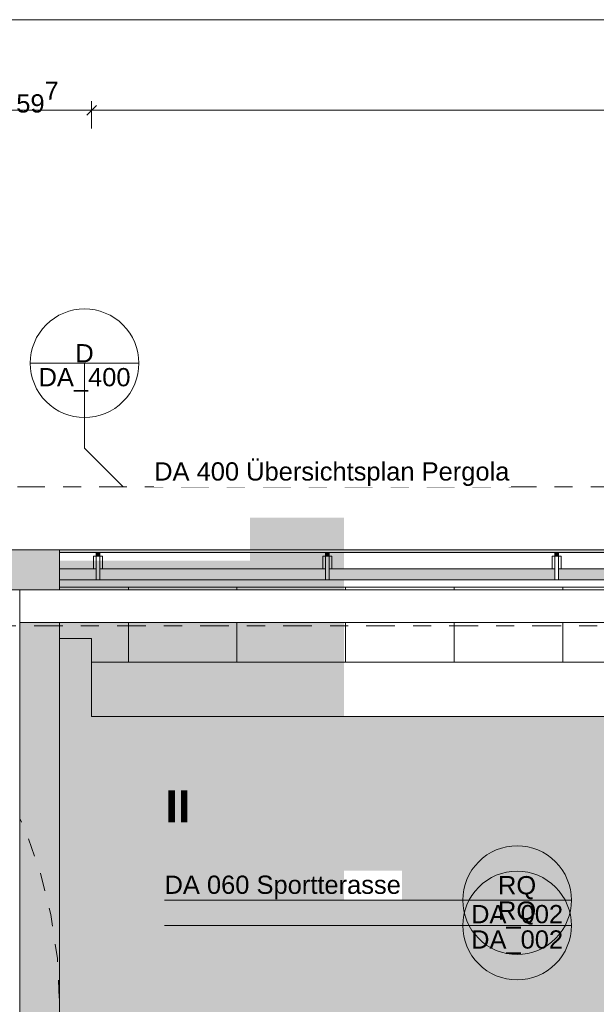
# Model space of a CAD drawing. Header units: metres. Extents: x -180 to 4, y -47 to 4.
# Tile 80 of 256: x -160.02 to -156.84, y -2.54 to 2.9. Entities that reach past the tile are written whole.
import ezdxf

# ---------------------------------------------------------------- set-up
doc = ezdxf.new("R2010")
doc.units = ezdxf.units.M
doc.header["$LTSCALE"] = 0.05
doc.header["$PDMODE"] = 1
doc.header["$PDSIZE"] = -2
for name, pattern in [('ISO-02 Strichlinie', [3.81, 3.048, -0.762]), ('ISO-10 Strichpunktlinie', [4.699, 3.048, -0.762, 0.127, -0.762]), ('Linienart-53', [5.291531, 3.175, -1.058062, 0.352704, -0.705764]), ('VW-01 Strichlinie kurz', [1.999894, 0.999947, -0.999947])]:
    doc.linetypes.add(name, pattern=pattern)
doc.layers.get('0').update_dxf_attribs({"lineweight": 25})
for name, color, linetype, lineweight, true_color in [('30 -36 Dächer- 3 Dachbeläge', 7, 'Continuous', 15, 0x9999ff), ('30 -36 Dächer- 4 Dachbekleidungen', 7, 'Continuous', 9, 0xccccff), ('70 -72 Beschriftung- 1 Beschriftung allgemein', 7, 'Continuous', 9, 0xff6633), ('70 -72 Beschriftung- 7 Detailverweise', 7, 'Continuous', 9, 0x00dd00), ('70 -72 Beschriftung- 7 Detailverweise Linie', 7, 'Continuous', 9, 0x00dd00), ('70 -76 Bemaßung- 2 Allgemein', 7, 'Continuous', 5, 0x6666cc)]:
    doc.layers.add(name, color=color, linetype=linetype, lineweight=lineweight, true_color=true_color)
for name, color, linetype, lineweight in [('30 -36 Dächer- 9 Sonstiges zur KG360', 7, 'VW-01 Strichlinie kurz', 9), ('40 -41 Abwasser_Wasser_Gas- 2 Wasser-1', 7, 'Continuous', 15), ('60- 61 allgemeine Ausstattung- 4 Terrassen', 7, 'Continuous', 9), ('70 -71 Achsen- 1 Gebäudeachsen', 7, 'Linienart-53', 18), ('70 -72 Beschriftung- 5 Höhenkoten', 7, 'Continuous', 15), ('70 -72 Beschriftung-14 Schatten', 7, 'Continuous', 5), ('Keine', 7, 'Continuous', 9)]:
    doc.layers.add(name, color=color, linetype=linetype, lineweight=lineweight)
doc.styles.add('Arial', font='arial.ttf')
doc.styles.add('Arial (bold)', font='arialbd.ttf')
doc.dimstyles.new('k+k_klein', dxfattribs={"dimtxt": 0.075516, "dimasz": 0.05302, "dimexe": 0.05, "dimexo": 0.15, "dimgap": 0.005, "dimtad": 1, "dimdec": 3, "dimtxsty": 'Arial', "dimblk": 'VW_SLASH-2', "dimblk1": 'VW_SLASH-2', "dimblk2": 'VW_SLASH-2', "dimcen": 0, "dimdle": 0.025, "dimadec": 3, "dimazin": 0, "dimtfac": 0.75, "dimtdec": 3, "dimtix": 1, "dimtmove": 0, "dimatfit": 0, "dimldrblk": 'VW_FILLEDARROW', "dimfxl": 0.1, "dimfxlon": 1, "dimfrac": 2, "dimtolj": 1, "dimarcsym": 0})

# ---------------------------------------------------------------- blocks, each defined once
blk = doc.blocks.new('Gruppe-836')
at = {"layer": '70 -72 Beschriftung- 7 Detailverweise'}
blk.add_line((0.935, 0), (0.335, 0), dxfattribs=at)
at = {"layer": '70 -72 Beschriftung- 7 Detailverweise', "flags": 128}
blk.add_lwpolyline([(0.935, 0), (0.9336, -0.0294), (0.9292, -0.0585), (0.9221, -0.0871), (0.9122, -0.1148), (0.8996, -0.1414), (0.8844, -0.1667), (0.8669, -0.1903), (0.8471, -0.2121), (0.8253, -0.2319), (0.8017, -0.2494), (0.7764, -0.2646), (0.7498, -0.2772), (0.7221, -0.2871), (0.6935, -0.2942), (0.6644, -0.2986), (0.635, -0.3), (0.6056, -0.2986), (0.5765, -0.2942), (0.5479, -0.2871), (0.5202, -0.2772), (0.4936, -0.2646), (0.4683, -0.2494), (0.4447, -0.2319), (0.4229, -0.2121), (0.4031, -0.1903), (0.3856, -0.1667), (0.3704, -0.1414), (0.3578, -0.1148), (0.3479, -0.0871), (0.3408, -0.0585), (0.3364, -0.0294), (0.335, 0), (0.3364, 0.0294), (0.3408, 0.0585), (0.3479, 0.0871), (0.3578, 0.1148), (0.3704, 0.1414), (0.3856, 0.1667), (0.4031, 0.1903), (0.4229, 0.2121), (0.4447, 0.2319), (0.4683, 0.2494), (0.4936, 0.2646), (0.5202, 0.2772), (0.5479, 0.2871), (0.5765, 0.2942), (0.6056, 0.2986), (0.635, 0.3), (0.6644, 0.2986), (0.6935, 0.2942), (0.7221, 0.2871), (0.7498, 0.2772), (0.7764, 0.2646), (0.8017, 0.2494), (0.8253, 0.2319), (0.8471, 0.2121), (0.8669, 0.1903), (0.8844, 0.1667), (0.8996, 0.1414), (0.9122, 0.1148), (0.9221, 0.0871), (0.9292, 0.0585), (0.9336, 0.0294)], close=True, dxfattribs=at)
at = {"layer": '70 -72 Beschriftung- 7 Detailverweise'}
blk.add_point((0.635, 0), dxfattribs=at)
at = {"layer": '70 -72 Beschriftung- 7 Detailverweise', "char_height": 0.10069, "line_spacing_factor": 0.96878, "style": 'Arial'}
for s, insert, attachment_point in [('RQ', (0.635, 0.0046), 8), ('DA_002', (0.635, -0.0267), 2)]:
    blk.add_mtext(s, dxfattribs=dict(at, insert=insert, attachment_point=attachment_point))
blk = doc.blocks.new('Referenzmarkierung-36')
at = {"layer": '70 -72 Beschriftung- 7 Detailverweise', "transparency": 33554687}
for q in [(-1.3127, 0), (0.635, 0)]:
    blk.add_line((0, 0), q, dxfattribs=at)
at = {"layer": '70 -72 Beschriftung- 7 Detailverweise', "color": 7, "transparency": 33554687}
blk.add_blockref('Gruppe-836', (0, 0), dxfattribs=at)
blk = doc.blocks.new('Gruppe-1114')
at = {"color": 255}
blk.add_wipeout([(-159.5777, -0.132), (-159.5777, -0.062), (-159.5977, -0.062), (-159.5977, -0.132)], dxfattribs=at).dxf.layer = '30 -36 Dächer- 4 Dachbekleidungen'
at = {"layer": '30 -36 Dächer- 3 Dachbeläge', "linetype": 'Continuous', "lineweight": 0, "transparency": 33554687}
blk.add_hatch(color=254, dxfattribs=at).paths.add_polyline_path([(-159.5777, -0.042), (-159.5777, -0.062), (-159.5977, -0.062), (-159.5977, -0.042)])
at = {"layer": '30 -36 Dächer- 3 Dachbeläge', "color": 254, "linetype": 'Continuous', "lineweight": 9, "true_color": 0xccccff, "transparency": 33554687, "flags": 128}
blk.add_lwpolyline([(-159.5777, -0.042), (-159.5777, -0.062), (-159.5977, -0.062), (-159.5977, -0.042)], dxfattribs=at)
at = {"layer": '30 -36 Dächer- 4 Dachbekleidungen', "flags": 128}
for points in [[(-159.6127, -0.132), (-159.6127, -0.062), (-159.5977, -0.062)], [(-159.5777, -0.132), (-159.5777, -0.062), (-159.5977, -0.062), (-159.5977, -0.132)], [(-159.5627, -0.132), (-159.5627, -0.062), (-159.5777, -0.062)]]:
    blk.add_lwpolyline(points, dxfattribs=at)
at = {"color": 255}
blk.add_wipeout([(-159.5777, -0.132), (-159.5777, -0.192), (-159.5977, -0.192), (-159.5977, -0.132)], dxfattribs=at).dxf.layer = '30 -36 Dächer- 4 Dachbekleidungen'
at = {"layer": '30 -36 Dächer- 4 Dachbekleidungen', "flags": 128}
blk.add_lwpolyline([(-159.5777, -0.132), (-159.5777, -0.192), (-159.5977, -0.192), (-159.5977, -0.132)], dxfattribs=at)
blk = doc.blocks.new('Gruppe-1115')
at = {"color": 255}
blk.add_wipeout([(-158.311, -0.132), (-158.311, -0.062), (-158.331, -0.062), (-158.331, -0.132)], dxfattribs=at).dxf.layer = '30 -36 Dächer- 4 Dachbekleidungen'
at = {"layer": '30 -36 Dächer- 3 Dachbeläge', "linetype": 'Continuous', "lineweight": 0, "transparency": 33554687}
blk.add_hatch(color=254, dxfattribs=at).paths.add_polyline_path([(-158.311, -0.042), (-158.311, -0.062), (-158.331, -0.062), (-158.331, -0.042)])
at = {"layer": '30 -36 Dächer- 3 Dachbeläge', "color": 254, "linetype": 'Continuous', "lineweight": 9, "true_color": 0xccccff, "transparency": 33554687, "flags": 128}
blk.add_lwpolyline([(-158.311, -0.042), (-158.311, -0.062), (-158.331, -0.062), (-158.331, -0.042)], dxfattribs=at)
at = {"layer": '30 -36 Dächer- 4 Dachbekleidungen', "flags": 128}
for points in [[(-158.346, -0.132), (-158.346, -0.062), (-158.331, -0.062)], [(-158.311, -0.132), (-158.311, -0.062), (-158.331, -0.062), (-158.331, -0.132)], [(-158.296, -0.132), (-158.296, -0.062), (-158.311, -0.062)]]:
    blk.add_lwpolyline(points, dxfattribs=at)
at = {"color": 255}
blk.add_wipeout([(-158.311, -0.132), (-158.311, -0.192), (-158.331, -0.192), (-158.331, -0.132)], dxfattribs=at).dxf.layer = '30 -36 Dächer- 4 Dachbekleidungen'
at = {"layer": '30 -36 Dächer- 4 Dachbekleidungen', "flags": 128}
blk.add_lwpolyline([(-158.311, -0.132), (-158.311, -0.192), (-158.331, -0.192), (-158.331, -0.132)], dxfattribs=at)
blk = doc.blocks.new('Gruppe-1116')
at = {"color": 255}
blk.add_wipeout([(-157.0443, -0.132), (-157.0443, -0.062), (-157.0643, -0.062), (-157.0643, -0.132)], dxfattribs=at).dxf.layer = '30 -36 Dächer- 4 Dachbekleidungen'
at = {"layer": '30 -36 Dächer- 3 Dachbeläge', "linetype": 'Continuous', "lineweight": 0, "transparency": 33554687}
blk.add_hatch(color=254, dxfattribs=at).paths.add_polyline_path([(-157.0443, -0.042), (-157.0443, -0.062), (-157.0643, -0.062), (-157.0643, -0.042)])
at = {"layer": '30 -36 Dächer- 3 Dachbeläge', "color": 254, "linetype": 'Continuous', "lineweight": 9, "true_color": 0xccccff, "transparency": 33554687, "flags": 128}
blk.add_lwpolyline([(-157.0443, -0.042), (-157.0443, -0.062), (-157.0643, -0.062), (-157.0643, -0.042)], dxfattribs=at)
at = {"layer": '30 -36 Dächer- 4 Dachbekleidungen', "flags": 128}
for points in [[(-157.0793, -0.132), (-157.0793, -0.062), (-157.0643, -0.062)], [(-157.0443, -0.132), (-157.0443, -0.062), (-157.0643, -0.062), (-157.0643, -0.132)], [(-157.0293, -0.132), (-157.0293, -0.062), (-157.0443, -0.062)]]:
    blk.add_lwpolyline(points, dxfattribs=at)
at = {"color": 255}
blk.add_wipeout([(-157.0443, -0.132), (-157.0443, -0.192), (-157.0643, -0.192), (-157.0643, -0.132)], dxfattribs=at).dxf.layer = '30 -36 Dächer- 4 Dachbekleidungen'
at = {"layer": '30 -36 Dächer- 4 Dachbekleidungen', "flags": 128}
blk.add_lwpolyline([(-157.0443, -0.132), (-157.0443, -0.192), (-157.0643, -0.192), (-157.0643, -0.132)], dxfattribs=at)
blk = doc.blocks.new('Gruppe-1384')
at = {"layer": '30 -36 Dächer- 3 Dachbeläge', "linetype": 'Continuous', "lineweight": 0}
blk.add_hatch(color=254, dxfattribs=at).paths.add_polyline_path([(-159.80099996, -0.19204198), (-83.34099996, -0.19204198), (-83.34099996, -0.02704198), (-159.80099996, -0.02704198)])
at = {"layer": '30 -36 Dächer- 3 Dachbeläge', "flags": 128}
blk.add_lwpolyline([(-159.80099996, -0.19204198), (-83.34099996, -0.19204198), (-83.34099996, -0.02704198), (-159.80099996, -0.02704198)], close=True, dxfattribs=at)
at = {"color": 255, "linetype": 'ISO-02 Strichlinie', "lineweight": 5, "transparency": 33554483}
blk.add_wipeout([(-152.62059596, -0.94704198), (-152.62059596, -11.49704198), (-152.82099996, -11.49704198), (-152.82099996, -11.89704198), (-152.62059596, -11.89704198), (-152.62059596, -12.11704198), (-159.80099996, -12.11704198), (-159.80099996, -11.62704198), (-159.62399996, -11.62704198), (-159.62399996, -8.69704198), (-155.87399996, -8.69704198), (-155.87399996, -2.69704198), (-159.62399996, -2.69704198), (-159.62399996, -0.94704198)], dxfattribs=at).dxf.layer = '60- 61 allgemeine Ausstattung- 4 Terrassen'
at = {"layer": '60- 61 allgemeine Ausstattung- 4 Terrassen', "linetype": 'Continuous', "lineweight": 9, "transparency": 33554483}
h = blk.add_hatch(dxfattribs=at)
h.set_pattern_fill('Sand 1 sehr fein SRF', style=0, pattern_type=2)
h.set_pattern_definition([(-22, (-129.5485, -6.532042), (-0.018555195, 0.04226461), [0.000625, -0.061875]), (14, (-129.540251, -6.554718), (-0.037110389, -0.027832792), [0.000625, -0.030625]), (-3.77456, (-129.599014, -6.56915), (-0.01958604, 0.06597403), [0.00028186, -0.09367194]), (-68, (-129.42892, -6.50524), (0.1926424, 0.04408), [0.00028125, -0.09346875]), (96, (-129.562934, -6.596983), (-0.036105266, -0.06319548), [0.0005625, -0.0931875]), (132, (-129.5351, -6.57328), (0.040202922, 0.004123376), [0.0003125, -0.0621875]), (-17, (-129.567055, -6.55678), (0.0930531, 0.02892868), [0.000625, -0.061875]), (-145, (-129.5619, -6.551625), (0.06266964, -0.04009224), [0.000625, -0.061875]), (-137, (-129.57633, -6.548533), (0.0494443, -0.02123569), [0.000625, -0.061875])])
h.paths.add_polyline_path([(-99.84099996, -11.27704198), (-99.35099996, -11.27704198), (-99.35099996, -11.10004198), (-99.54599996, -11.10004198), (-99.54599996, -8.69704198), (-101.84599996, -8.69704198), (-101.84599996, -2.69704198), (-99.54599996, -2.69704198), (-99.54599996, -0.94704198), (-159.62399996, -0.94704198), (-159.62399996, -2.69704198), (-155.87399996, -2.69704198), (-155.87399996, -8.69704198), (-159.62399996, -8.69704198), (-159.62399996, -11.62704198), (-159.80099996, -11.62704198), (-159.80099996, -12.11704198), (-100.01799996, -12.11704198), (-100.01799996, -11.76704198), (-99.84099996, -11.76704198)])
h.paths.add_polyline_path([(-152.82099996, -11.49704198), (-152.42099996, -11.49704198), (-152.42099996, -11.89704198), (-152.82099996, -11.89704198)])
h.paths.add_polyline_path([(-107.22099996, -11.49704198), (-106.82099996, -11.49704198), (-106.82099996, -11.89704198), (-107.22099996, -11.89704198)])
h.paths.add_polyline_path([(-114.82099996, -11.49704198), (-114.42099996, -11.49704198), (-114.42099996, -11.89704198), (-114.82099996, -11.89704198)])
h.paths.add_polyline_path([(-122.42099996, -11.49704198), (-122.02099996, -11.49704198), (-122.02099996, -11.89704198), (-122.42099996, -11.89704198)])
h.paths.add_polyline_path([(-130.02099996, -11.49704198), (-129.62099996, -11.49704198), (-129.62099996, -11.89704198), (-130.02099996, -11.89704198)])
h.paths.add_polyline_path([(-137.62099996, -11.49704198), (-137.22099996, -11.49704198), (-137.22099996, -11.89704198), (-137.62099996, -11.89704198)])
h.paths.add_polyline_path([(-145.22099996, -11.49704198), (-144.82099996, -11.49704198), (-144.82099996, -11.89704198), (-145.22099996, -11.89704198)])
at = {"layer": '70 -72 Beschriftung- 7 Detailverweise'}
blk.add_line((-156.97328354, -1.9607368), (-157.57328354, -1.9607368), dxfattribs=at)
at = {"layer": '70 -72 Beschriftung- 7 Detailverweise', "flags": 128}
blk.add_lwpolyline([(-156.97328354, -1.9607368), (-156.97472812, -1.99014194), (-156.97904795, -2.01926389), (-156.98620144, -2.0478222), (-156.99611968, -2.07554182), (-157.00870716, -2.10215582), (-157.02384265, -2.12740786), (-157.0413804, -2.15105478), (-157.0611515, -2.17286883), (-157.08296555, -2.19263993), (-157.10661247, -2.21017768), (-157.13186452, -2.22531317), (-157.15847851, -2.23790065), (-157.18619813, -2.2478189), (-157.21475644, -2.25497238), (-157.24387839, -2.25929221), (-157.27328354, -2.2607368), (-157.30268868, -2.25929221), (-157.33181063, -2.25497238), (-157.36036894, -2.2478189), (-157.38808857, -2.23790065), (-157.41470256, -2.22531317), (-157.43995461, -2.21017768), (-157.46360152, -2.19263993), (-157.48541557, -2.17286883), (-157.50518667, -2.15105478), (-157.52272442, -2.12740786), (-157.53785992, -2.10215582), (-157.5504474, -2.07554182), (-157.56036564, -2.0478222), (-157.56751912, -2.01926389), (-157.57183895, -1.99014194), (-157.57328354, -1.9607368), (-157.57183895, -1.93133165), (-157.56751912, -1.9022097), (-157.56036564, -1.87365139), (-157.5504474, -1.84593177), (-157.53785992, -1.81931777), (-157.52272442, -1.79406573), (-157.50518667, -1.77041881), (-157.48541557, -1.74860476), (-157.46360152, -1.72883366), (-157.43995461, -1.71129591), (-157.41470256, -1.69616042), (-157.38808857, -1.68357294), (-157.36036894, -1.67365469), (-157.33181063, -1.66650121), (-157.30268868, -1.66218138), (-157.27328354, -1.6607368), (-157.24387839, -1.66218138), (-157.21475644, -1.66650121), (-157.18619813, -1.67365469), (-157.15847851, -1.68357294), (-157.13186452, -1.69616042), (-157.10661247, -1.71129591), (-157.08296555, -1.72883366), (-157.0611515, -1.74860476), (-157.0413804, -1.77041881), (-157.02384265, -1.79406573), (-157.00870716, -1.81931777), (-156.99611968, -1.84593177), (-156.98620144, -1.87365139), (-156.97904795, -1.9022097), (-156.97472812, -1.93133165)], close=True, dxfattribs=at)
at = {"layer": '70 -72 Beschriftung- 7 Detailverweise'}
blk.add_point((-157.27328354, -1.9607368), dxfattribs=at)
blk.add_blockref('Referenzmarkierung-36', (-157.90828354, -2.1007368), dxfattribs=at)
at = {"layer": '70 -72 Beschriftung- 1 Beschriftung allgemein', "insert": (-159.07884292, -1.35449794), "char_height": 0.17620515, "attachment_point": 3, "rotation": 0, "line_spacing_factor": 0.970891, "style": 'Arial (bold)'}
blk.add_mtext('II', dxfattribs=at)
at = {"layer": '70 -72 Beschriftung- 7 Detailverweise', "char_height": 0.100688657, "line_spacing_factor": 0.96878, "style": 'Arial'}
for s, insert, attachment_point in [('RQ', (-157.27328354, -1.95615068), 8), ('DA_002', (-157.27328354, -1.98740092), 2)]:
    blk.add_mtext(s, dxfattribs=dict(at, insert=insert, attachment_point=attachment_point))
at = {"color": 255}
blk.add_wipeout([(-159.80099996, -0.13204198), (-83.34099996, -0.13204198), (-83.34099996, -0.04204198), (-159.80099996, -0.04204198)], dxfattribs=at).dxf.layer = '30 -36 Dächer- 4 Dachbekleidungen'
at = {"layer": '30 -36 Dächer- 4 Dachbekleidungen', "flags": 128}
blk.add_lwpolyline([(-159.80099996, -0.13204198), (-83.34099996, -0.13204198), (-83.34099996, -0.04204198), (-159.80099996, -0.04204198)], close=True, dxfattribs=at)
at = {"color": 255, "lineweight": 9}
blk.add_wipeout([(-159.62399996, -0.64704198), (-83.51799996, -0.64704198), (-83.51799996, -0.94704198), (-159.62399996, -0.94704198)], dxfattribs=at).dxf.layer = '40 -41 Abwasser_Wasser_Gas- 2 Wasser-1'
at = {"color": 255, "linetype": 'Continuous'}
blk.add_wipeout([(-159.22099996, -1.9607368), (-157.90828354, -1.9607368), (-157.90828354, -1.79845902), (-159.22099996, -1.79845902)], dxfattribs=at).dxf.layer = '70 -72 Beschriftung- 5 Höhenkoten'
at = {"layer": '60- 61 allgemeine Ausstattung- 4 Terrassen', "linetype": 'Continuous', "lineweight": 9, "transparency": 33554534}
h = blk.add_hatch(dxfattribs=at)
h.set_pattern_fill('Platte 60_60 SRF-1', style=0, pattern_type=2)
h.set_pattern_definition([(90, (-152.821, -0.64704), (-0.6, 7e-17), []), (0, (-152.821, -0.64704), (0, 0.6), [])])
h.paths.add_polyline_path([(-159.80099996, -0.51704198), (-159.62399996, -0.51704198), (-159.62399996, -0.64704198), (-152.82099996, -0.64704198), (-152.82099996, -0.19204198), (-159.80099996, -0.19204198)])
at = {"layer": '40 -41 Abwasser_Wasser_Gas- 2 Wasser-1', "color": 7, "lineweight": 9, "flags": 128}
blk.add_lwpolyline([(-159.62399996, -0.64704198), (-83.51799996, -0.64704198), (-83.51799996, -0.94704198), (-159.62399996, -0.94704198)], close=True, dxfattribs=at)
at = {"layer": '60- 61 allgemeine Ausstattung- 4 Terrassen', "color": 252, "linetype": 'Continuous', "lineweight": 9, "true_color": 0x888888, "transparency": 33554687, "flags": 128}
blk.add_lwpolyline([(-159.80099996, -0.51704198), (-159.62399996, -0.51704198), (-159.62399996, -0.64704198), (-152.82099996, -0.64704198), (-152.82099996, -0.19204198), (-159.80099996, -0.19204198)], close=True, dxfattribs=at)
at = {"layer": '70 -72 Beschriftung- 7 Detailverweise', "transparency": 33554687}
for q in [(-159.22099996, -1.9607368), (-157.27328354, -1.9607368)]:
    blk.add_line((-157.90828354, -1.9607368), q, dxfattribs=at)
at = {"layer": '70 -72 Beschriftung- 5 Höhenkoten', "insert": (-159.22099996, -1.82512314), "char_height": 0.1006886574, "attachment_point": 1, "line_spacing_factor": 0.96878, "style": 'Arial'}
blk.add_mtext('DA 060 Sportterasse', dxfattribs=at)
at = {"color": 255}
blk.add_wipeout([(-159.80099996, -0.23204198), (-83.34099996, -0.23204198), (-83.34099996, -0.19204198), (-159.80099996, -0.19204198)], dxfattribs=at).dxf.layer = '30 -36 Dächer- 4 Dachbekleidungen'
at = {"layer": '30 -36 Dächer- 4 Dachbekleidungen', "flags": 128}
blk.add_lwpolyline([(-159.80099996, -0.23204198), (-83.34099996, -0.23204198), (-83.34099996, -0.19204198), (-159.80099996, -0.19204198)], close=True, dxfattribs=at)
at = {"layer": '70 -72 Beschriftung- 1 Beschriftung allgemein', "color": 7}
for name in ['Gruppe-1114', 'Gruppe-1115', 'Gruppe-1116']:
    blk.add_blockref(name, (0, 0), dxfattribs=at)
blk = doc.blocks.new('Gruppe-1391')
at = {"layer": '30 -36 Dächer- 9 Sonstiges zur KG360', "color": 9, "lineweight": 5, "true_color": 0xbababa, "flags": 128}
blk.add_lwpolyline([(-162.301, -0.027), (-162.056, -0.0391), (-161.8133, -0.0751), (-161.5753, -0.1347), (-161.3443, -0.2173), (-161.1225, -0.3222), (-160.9121, -0.4484), (-160.715, -0.5945), (-160.5332, -0.7593), (-160.3685, -0.9411), (-160.2223, -1.1381), (-160.0962, -1.3486), (-159.9913, -1.5703), (-159.9086, -1.8013), (-159.849, -2.0393), (-159.813, -2.282), (-159.801, -2.527), (-159.813, -2.7721), (-159.849, -3.0148), (-159.9086, -3.2528), (-159.9913, -3.4838), (-160.0962, -3.7055), (-160.2223, -3.916), (-160.3685, -4.113), (-160.5332, -4.2948), (-160.715, -4.4596), (-160.9121, -4.6057), (-161.1225, -4.7318), (-161.3443, -4.8367), (-161.5753, -4.9194), (-161.8133, -4.979), (-162.056, -5.015), (-162.301, -5.027), (-162.546, -5.015), (-162.7887, -4.979), (-163.0267, -4.9194), (-163.2577, -4.8367), (-163.4795, -4.7318), (-163.6899, -4.6057), (-163.887, -4.4596), (-164.0688, -4.2948), (-164.2335, -4.113), (-164.3797, -3.916), (-164.5058, -3.7055), (-164.6107, -3.4838), (-164.6934, -3.2528), (-164.753, -3.0148), (-164.789, -2.7721), (-164.801, -2.527), (-164.789, -2.282), (-164.753, -2.0393), (-164.6934, -1.8013), (-164.6107, -1.5703), (-164.5058, -1.3486), (-164.3797, -1.1381), (-164.2335, -0.9411), (-164.0688, -0.7593), (-163.887, -0.5945), (-163.6899, -0.4484), (-163.4795, -0.3222), (-163.2577, -0.2173), (-163.0267, -0.1347), (-162.7887, -0.0751), (-162.546, -0.0391)], close=True, dxfattribs=at)
at = {"layer": '30 -36 Dächer- 9 Sonstiges zur KG360', "lineweight": 9, "transparency": 33554687, "flags": 128}
blk.add_lwpolyline([(-162.301, -2.1858), (-161.9598, -2.5228), (-162.301, -2.8682), (-162.6422, -2.5313)], close=True, dxfattribs=at)
at = {"layer": '30 -36 Dächer- 9 Sonstiges zur KG360', "color": 7, "transparency": 33554687, "insert": (-161.9598, -2.4045), "char_height": 0.0881, "attachment_point": 1, "line_spacing_factor": 0.969685, "style": 'Arial'}
blk.add_mtext('Sekurant', dxfattribs=at)
at = {"color": 255, "linetype": 'Continuous', "transparency": 33554687}
blk.add_wipeout([(-162.3004, -2.5779), (-162.3054, -2.5777), (-162.3103, -2.577), (-162.3151, -2.5759), (-162.3199, -2.5742), (-162.3244, -2.5722), (-162.3287, -2.5696), (-162.3327, -2.5667), (-162.3365, -2.5634), (-162.3399, -2.5598), (-162.3429, -2.5558), (-162.3455, -2.5516), (-162.3477, -2.5471), (-162.3494, -2.5424), (-162.3507, -2.5376), (-162.3515, -2.5327), (-162.3518, -2.5277), (-162.3516, -2.5227), (-162.351, -2.5177), (-162.3498, -2.5129), (-162.3482, -2.5082), (-162.3461, -2.5036), (-162.3436, -2.4993), (-162.3407, -2.4953), (-162.3374, -2.4916), (-162.3337, -2.4882), (-162.3298, -2.4851), (-162.3255, -2.4825), (-162.321, -2.4803), (-162.3164, -2.4786), (-162.3115, -2.4773), (-162.3066, -2.4765), (-162.3016, -2.4762), (-162.2966, -2.4764), (-162.2917, -2.4771), (-162.2869, -2.4782), (-162.2821, -2.4799), (-162.2776, -2.4819), (-162.2733, -2.4844), (-162.2693, -2.4874), (-162.2655, -2.4907), (-162.2621, -2.4943), (-162.2591, -2.4983), (-162.2565, -2.5025), (-162.2543, -2.507), (-162.2526, -2.5117), (-162.2513, -2.5165), (-162.2505, -2.5214), (-162.2502, -2.5264), (-162.2504, -2.5314), (-162.251, -2.5363), (-162.2522, -2.5412), (-162.2538, -2.5459), (-162.2559, -2.5504), (-162.2584, -2.5547), (-162.2613, -2.5588), (-162.2646, -2.5625), (-162.2683, -2.5659), (-162.2722, -2.5689), (-162.2765, -2.5716), (-162.281, -2.5737), (-162.2856, -2.5755), (-162.2905, -2.5768), (-162.2954, -2.5775)], dxfattribs=at).dxf.layer = '30 -36 Dächer- 9 Sonstiges zur KG360'
at = {"layer": '30 -36 Dächer- 9 Sonstiges zur KG360', "linetype": 'Continuous', "transparency": 33554687, "flags": 128}
blk.add_lwpolyline([(-162.3004, -2.5779), (-162.3054, -2.5777), (-162.3103, -2.577), (-162.3151, -2.5759), (-162.3199, -2.5742), (-162.3244, -2.5722), (-162.3287, -2.5696), (-162.3327, -2.5667), (-162.3365, -2.5634), (-162.3399, -2.5598), (-162.3429, -2.5558), (-162.3455, -2.5516), (-162.3477, -2.5471), (-162.3494, -2.5424), (-162.3507, -2.5376), (-162.3515, -2.5327), (-162.3518, -2.5277), (-162.3516, -2.5227), (-162.351, -2.5177), (-162.3498, -2.5129), (-162.3482, -2.5082), (-162.3461, -2.5036), (-162.3436, -2.4993), (-162.3407, -2.4953), (-162.3374, -2.4916), (-162.3337, -2.4882), (-162.3298, -2.4851), (-162.3255, -2.4825), (-162.321, -2.4803), (-162.3164, -2.4786), (-162.3115, -2.4773), (-162.3066, -2.4765), (-162.3016, -2.4762), (-162.2966, -2.4764), (-162.2917, -2.4771), (-162.2869, -2.4782), (-162.2821, -2.4799), (-162.2776, -2.4819), (-162.2733, -2.4844), (-162.2693, -2.4874), (-162.2655, -2.4907), (-162.2621, -2.4943), (-162.2591, -2.4983), (-162.2565, -2.5025), (-162.2543, -2.507), (-162.2526, -2.5117), (-162.2513, -2.5165), (-162.2505, -2.5214), (-162.2502, -2.5264), (-162.2504, -2.5314), (-162.251, -2.5363), (-162.2522, -2.5412), (-162.2538, -2.5459), (-162.2559, -2.5504), (-162.2584, -2.5547), (-162.2613, -2.5588), (-162.2646, -2.5625), (-162.2683, -2.5659), (-162.2722, -2.5689), (-162.2765, -2.5716), (-162.281, -2.5737), (-162.2856, -2.5755), (-162.2905, -2.5768), (-162.2954, -2.5775)], close=True, dxfattribs=at)
blk = doc.blocks.new('Gruppe-1433')
at = {"layer": 'Keine', "color": 7}
blk.add_blockref('Gruppe-1391', (0, 0), dxfattribs=at)
at = {"layer": '30 -36 Dächer- 3 Dachbeläge', "linetype": 'Continuous', "lineweight": 0, "transparency": 33554687}
h = blk.add_hatch(color=254, dxfattribs=at)
h.paths.add_polyline_path([(-175.841, -12.117), (-159.801, -12.117), (-159.801, -0.027), (-175.841, -0.027)])
h.paths.add_polyline_path([(-160.051, -0.277), (-160.051, -11.867), (-175.591, -11.867), (-175.591, -0.277)])
at = {"layer": '30 -36 Dächer- 3 Dachbeläge', "flags": 128}
blk.add_lwpolyline([(-175.841, -12.117), (-159.801, -12.117), (-159.801, -0.027), (-175.841, -0.027)], close=True, dxfattribs=at)
blk = doc.blocks.new('Gruppe-1438')
at = {"layer": '70 -72 Beschriftung-14 Schatten', "linetype": 'Continuous', "lineweight": 0, "transparency": 33554495}
h = blk.add_hatch(color=7, dxfattribs=at)
h.paths.add_polyline_path([(-99.3181, -9.9923), (-99.7998, -11.277), (-99.381, -11.277), (-99.381, -11.1), (-83.518, -11.1), (-83.518, -8.7228), (-97.7878, -8.7228), (-97.4287, -7.9275), (-97.4287, 0.15), (-97.9487, 0.15), (-97.9487, -7.7933), (-105.0287, -7.7933), (-105.0287, 0.15), (-105.5487, 0.15), (-105.5487, -7.7933), (-112.6287, -7.7933), (-112.6287, 0.15), (-113.1487, 0.15), (-113.1487, -7.7933), (-120.2287, -7.7933), (-120.2287, 0.15), (-120.7487, 0.15), (-120.7487, -7.7933), (-127.8287, -7.7933), (-127.8287, 0.15), (-128.3487, 0.15), (-128.3487, -7.7933), (-135.4287, -7.7933), (-135.4287, 0.15), (-135.9487, 0.15), (-135.9487, -7.7933), (-143.0287, -7.7933), (-143.0287, 0.15), (-143.5487, 0.15), (-143.5487, -7.7933), (-150.6287, -7.7933), (-150.6287, 0.15), (-151.1487, 0.15), (-151.1487, -7.7933), (-158.2287, -7.7933), (-158.2287, 0.15), (-158.7487, 0.15), (-158.7487, -0.087), (-159.801, -0.087), (-159.801, -9.1985), (-166.4632, -9.1985), (-166.4632, -0.057), (-166.9832, -0.057), (-166.9832, -9.1985), (-174.0632, -9.1985), (-174.0632, -0.027), (-174.5832, -0.027), (-174.5832, -9.1985), (-175.221, -10.6111), (-175.221, -11.897), (-174.0632, -9.3327), (-167.0438, -9.3327), (-167.621, -10.6111), (-167.621, -11.897), (-166.4632, -9.3327), (-159.801, -9.3327), (-159.801, -10.1239), (-160.021, -10.6111), (-160.021, -11.897), (-159.831, -11.4762), (-159.831, -12.1155), (-158.8723, -9.9923), (-152.1416, -9.9923), (-152.421, -10.6111), (-152.421, -11.897), (-151.561, -9.9923), (-144.5416, -9.9923), (-144.821, -10.6111), (-144.821, -11.897), (-143.961, -9.9923), (-136.9416, -9.9923), (-137.221, -10.6111), (-137.221, -11.897), (-136.361, -9.9923), (-129.3416, -9.9923), (-129.621, -10.6111), (-129.621, -11.897), (-128.761, -9.9923), (-121.7416, -9.9923), (-122.021, -10.6111), (-122.021, -11.897), (-121.161, -9.9923), (-114.1416, -9.9923), (-114.421, -10.6111), (-114.421, -11.897), (-113.561, -9.9923), (-106.5416, -9.9923), (-106.821, -10.6111), (-106.821, -11.897), (-105.961, -9.9923)])
h.paths.add_polyline_path([(-151.2093, -7.9275), (-152.081, -9.8581), (-158.8117, -9.8581), (-158.7093, -9.6311), (-158.7093, -8.9919), (-158.2287, -7.9275)])
h.paths.add_polyline_path([(-99.2677, -9.8581), (-105.9004, -9.8581), (-105.0287, -7.9275), (-98.0093, -7.9275), (-98.3684, -8.7228), (-98.8421, -8.7228)])
h.paths.add_polyline_path([(-112.6287, -7.9275), (-105.6093, -7.9275), (-106.481, -9.8581), (-113.5004, -9.8581)])
h.paths.add_polyline_path([(-120.2287, -7.9275), (-113.2093, -7.9275), (-114.081, -9.8581), (-121.1004, -9.8581)])
h.paths.add_polyline_path([(-127.8287, -7.9275), (-120.8093, -7.9275), (-121.681, -9.8581), (-128.7004, -9.8581)])
h.paths.add_polyline_path([(-135.4287, -7.9275), (-128.4093, -7.9275), (-129.281, -9.8581), (-136.3004, -9.8581)])
h.paths.add_polyline_path([(-143.0287, -7.9275), (-136.0093, -7.9275), (-136.881, -9.8581), (-143.9004, -9.8581)])
h.paths.add_polyline_path([(-150.6287, -7.9275), (-143.6093, -7.9275), (-144.481, -9.8581), (-151.5004, -9.8581)])
at = {"color": 255, "lineweight": 9}
blk.add_wipeout([(-160.421, -0.247), (-160.021, -0.247), (-160.021, -11.897), (-160.421, -11.897)], dxfattribs=at).dxf.layer = '60- 61 allgemeine Ausstattung- 4 Terrassen'
at = {"layer": '60- 61 allgemeine Ausstattung- 4 Terrassen', "lineweight": 9, "flags": 128}
blk.add_lwpolyline([(-160.421, -0.247), (-160.021, -0.247), (-160.021, -11.897), (-160.421, -11.897)], close=True, dxfattribs=at)
at = {"color": 255, "lineweight": 9}
blk.add_wipeout([(-160.021, -0.247), (-152.821, -0.247), (-152.821, -0.427), (-160.021, -0.427)], dxfattribs=at).dxf.layer = '60- 61 allgemeine Ausstattung- 4 Terrassen'
at = {"layer": '60- 61 allgemeine Ausstattung- 4 Terrassen', "lineweight": 9, "flags": 128}
blk.add_lwpolyline([(-160.021, -0.247), (-152.821, -0.247), (-152.821, -0.427), (-160.021, -0.427)], close=True, dxfattribs=at)
blk = doc.blocks.new('_Dach_2D (2D)')
at = {"layer": '60- 61 allgemeine Ausstattung- 4 Terrassen', "color": 7}
blk.add_blockref('Gruppe-1384', (0, 0), dxfattribs=at)
at = {"layer": '70 -72 Beschriftung- 1 Beschriftung allgemein', "color": 7}
blk.add_blockref('Gruppe-1433', (0, 0), dxfattribs=at)
at = {"layer": '60- 61 allgemeine Ausstattung- 4 Terrassen', "color": 7}
blk.add_blockref('Gruppe-1438', (0, 0), dxfattribs=at)
blk = doc.blocks.new('VW_SLASH-2')
at = {"color": 0, "linetype": 'ByBlock', "lineweight": -2, "transparency": 16777216}
blk.add_line((0.47, 0), (-1, 0), dxfattribs=at)
at = {"color": 0, "lineweight": 5, "transparency": 16777216, "flags": 128}
blk.add_lwpolyline([(0.5, 0.5), (-0.5, -0.5)], dxfattribs=at)
blk = doc.blocks.new('*D2188')
at = {"layer": '70 -76 Bemaßung- 2 Allgemein', "color": 0, "lineweight": -2}
for p, q in [((-160.221, 3.05), (-160.221, 2.95)), ((-152.621, 3.05), (-152.621, 2.95)), ((-152.674, 2.9), (-160.168, 2.9))]:
    blk.add_line(p, q, dxfattribs=at)
at = {"layer": 'Defpoints', "color": 0}
for p in [(-160.221, 2.9), (-160.221, 2.9), (-152.621, 2.9)]:
    blk.add_point(p, dxfattribs=at)
at = {"layer": '70 -76 Bemaßung- 2 Allgemein', "color": 0, "lineweight": -2, "xscale": 0.05302001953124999, "yscale": 0.05302001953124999, "zscale": 0.05302001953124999, "rotation": 180}
blk.add_blockref('VW_SLASH-2', (-160.221, 2.9), dxfattribs=at)
at = {"layer": '70 -76 Bemaßung- 2 Allgemein', "color": 0, "lineweight": -2, "xscale": 0.05302001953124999, "yscale": 0.05302001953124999, "zscale": 0.05302001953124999}
blk.add_blockref('VW_SLASH-2', (-152.621, 2.9), dxfattribs=at)
at = {"layer": '70 -76 Bemaßung- 2 Allgemein', "color": 0, "insert": (-156.421, 2.9654), "char_height": 0.10069, "attachment_point": 5, "style": 'Arial'}
blk.add_mtext('\\A1;7,60', dxfattribs=at)
blk = doc.blocks.new('VW_FILLEDARROW')
at = {"linetype": 'Continuous', "lineweight": 0, "transparency": 16777216}
blk.add_hatch(color=0, dxfattribs=at).paths.add_polyline_path([(-2.83, 0.76), (0, 0), (-2.83, -0.76)])
at = {"color": 0, "lineweight": 5, "transparency": 16777216, "flags": 128}
blk.add_lwpolyline([(-2.83, 0.76), (0, 0), (-2.83, -0.76)], close=True, dxfattribs=at)
blk = doc.blocks.new('*D2240')
at = {"layer": '70 -76 Bemaßung- 2 Allgemein', "color": 0, "lineweight": -2}
for p, q in [((-160.221, 2.3), (-160.221, 2.45)), ((-159.624, 2.3), (-159.624, 2.45)), ((-159.677, 2.4), (-160.168, 2.4))]:
    blk.add_line(p, q, dxfattribs=at)
at = {"layer": 'Defpoints', "color": 0}
for p in [(-160.221, 2.4), (-160.221, 1.9), (-159.624, -0.497)]:
    blk.add_point(p, dxfattribs=at)
at = {"layer": '70 -76 Bemaßung- 2 Allgemein', "color": 0, "lineweight": -2, "xscale": 0.05302001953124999, "yscale": 0.05302001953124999, "zscale": 0.05302001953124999, "rotation": 180}
blk.add_blockref('VW_SLASH-2', (-160.221, 2.4), dxfattribs=at)
at = {"layer": '70 -76 Bemaßung- 2 Allgemein', "color": 0, "lineweight": -2, "xscale": 0.05302001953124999, "yscale": 0.05302001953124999, "zscale": 0.05302001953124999}
blk.add_blockref('VW_SLASH-2', (-159.624, 2.4), dxfattribs=at)
at = {"layer": '70 -76 Bemaßung- 2 Allgemein', "color": 0, "insert": (-159.9225, 2.4723), "char_height": 0.100689, "attachment_point": 5, "style": 'Arial'}
blk.add_mtext('\\A1;59\\S7^ ;', dxfattribs=at)
blk = doc.blocks.new('*D2241')
at = {"layer": '70 -76 Bemaßung- 2 Allgemein', "color": 0, "lineweight": -2}
for p, q in [((-159.624, 2.3), (-159.624, 2.45)), ((-100.018, 2.3), (-100.018, 2.45)), ((-100.071, 2.4), (-159.571, 2.4))]:
    blk.add_line(p, q, dxfattribs=at)
at = {"layer": 'Defpoints', "color": 0}
for p in [(-159.624, 2.4), (-159.624, -0.497), (-100.018, -11.737)]:
    blk.add_point(p, dxfattribs=at)
at = {"layer": '70 -76 Bemaßung- 2 Allgemein', "color": 0, "lineweight": -2, "xscale": 0.05302001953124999, "yscale": 0.05302001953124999, "zscale": 0.05302001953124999, "rotation": 180}
blk.add_blockref('VW_SLASH-2', (-159.624, 2.4), dxfattribs=at)
at = {"layer": '70 -76 Bemaßung- 2 Allgemein', "color": 0, "lineweight": -2, "xscale": 0.05302001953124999, "yscale": 0.05302001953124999, "zscale": 0.05302001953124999}
blk.add_blockref('VW_SLASH-2', (-100.018, 2.4), dxfattribs=at)
at = {"layer": '70 -76 Bemaßung- 2 Allgemein', "color": 0, "insert": (-129.821, 2.4831), "char_height": 0.100689, "attachment_point": 5, "style": 'Arial'}
blk.add_mtext('\\A1;59,60\\S6^ ;', dxfattribs=at)
blk = doc.blocks.new('Gruppe-2066')
at = {"layer": '70 -72 Beschriftung- 7 Detailverweise'}
blk.add_line((-159.3627, 1.0036), (-159.9627, 1.0036), dxfattribs=at)
at = {"layer": '70 -72 Beschriftung- 7 Detailverweise', "flags": 128}
blk.add_lwpolyline([(-159.6627, 0.7036), (-159.6921, 0.705), (-159.7212, 0.7093), (-159.7497, 0.7165), (-159.7775, 0.7264), (-159.8041, 0.739), (-159.8293, 0.7541), (-159.853, 0.7717), (-159.8748, 0.7914), (-159.8946, 0.8132), (-159.9121, 0.8369), (-159.9272, 0.8621), (-159.9398, 0.8888), (-159.9497, 0.9165), (-159.9569, 0.945), (-159.9612, 0.9742), (-159.9627, 1.0036), (-159.9612, 1.033), (-159.9569, 1.0621), (-159.9497, 1.0906), (-159.9398, 1.1184), (-159.9272, 1.145), (-159.9121, 1.1702), (-159.8946, 1.1939), (-159.8748, 1.2157), (-159.853, 1.2355), (-159.8293, 1.253), (-159.8041, 1.2681), (-159.7775, 1.2807), (-159.7497, 1.2906), (-159.7212, 1.2978), (-159.6921, 1.3021), (-159.6627, 1.3036), (-159.6333, 1.3021), (-159.6041, 1.2978), (-159.5756, 1.2906), (-159.5479, 1.2807), (-159.5212, 1.2681), (-159.496, 1.253), (-159.4723, 1.2355), (-159.4505, 1.2157), (-159.4308, 1.1939), (-159.4132, 1.1702), (-159.3981, 1.145), (-159.3855, 1.1184), (-159.3756, 1.0906), (-159.3684, 1.0621), (-159.3641, 1.033), (-159.3627, 1.0036), (-159.3641, 0.9742), (-159.3684, 0.945), (-159.3756, 0.9165), (-159.3855, 0.8888), (-159.3981, 0.8621), (-159.4132, 0.8369), (-159.4308, 0.8132), (-159.4505, 0.7914), (-159.4723, 0.7717), (-159.496, 0.7541), (-159.5212, 0.739), (-159.5479, 0.7264), (-159.5756, 0.7165), (-159.6041, 0.7093), (-159.6333, 0.705)], close=True, dxfattribs=at)
at = {"layer": '70 -72 Beschriftung- 7 Detailverweise'}
blk.add_point((-159.6627, 1.0036), dxfattribs=at)
at = {"layer": '70 -72 Beschriftung- 7 Detailverweise', "line_spacing_factor": 0.96878, "style": 'Arial'}
for s, insert, char_height, attachment_point in [('D', (-159.6627, 1.0081), 0.1007, 8), ('DA_400', (-159.6627, 0.9769), 0.10069, 2)]:
    blk.add_mtext(s, dxfattribs=dict(at, insert=insert, char_height=char_height, attachment_point=attachment_point))
blk = doc.blocks.new('Gruppe-2067')
at = {"layer": '70 -72 Beschriftung- 7 Detailverweise', "transparency": 33554687}
for q in [(-159.6627, 1.0036), (-159.4495, 0.3209)]:
    blk.add_line((-159.6627, 0.5341), q, dxfattribs=at)
at = {"layer": '70 -72 Beschriftung- 7 Detailverweise', "color": 7, "transparency": 33554687}
blk.add_blockref('Gruppe-2066', (0, 0), dxfattribs=at)
blk = doc.blocks.new('_Achsen (3D)')
at = {"layer": '70 -71 Achsen- 1 Gebäudeachsen', "transparency": 33554687}
blk.add_line((-179.668, -0.447), (3.826, -0.447), dxfattribs=at)
blk = doc.blocks.new('Gruppe-1909')
at = {"layer": '70 -76 Bemaßung- 2 Allgemein'}
dim = blk.add_linear_dim(base=(-160.22099996, 2.89995802), p1=(-152.62099996, 2.89995802), p2=(-160.22099996, 2.89995802), text='7,60', dimstyle='k+k_klein', override={"dimtxt": 0.100689, "dimgap": 0.005, "dimdec": 8, "dimpost": '<>', "dimtxsty": 'Arial', "dimtmove": 2}, dxfattribs=at)
dim.commit()
dim.dimension.update_dxf_attribs({"geometry": '*D2188', "text_midpoint": (-156.42099996, 2.96542156)})
blk = doc.blocks.new('Gruppe-1912')
at = {"layer": '70 -76 Bemaßung- 2 Allgemein'}
for base, p1, p2, text, picture, middle in [((-160.22099996, 2.39995802), (-159.62399996, -0.49704198), (-160.22099996, 1.89995802), '59\\S7^ ;', '*D2240', (-159.92249996, 2.47228517)), ((-159.62399996, 2.39995802), (-100.01799996, -11.73704198), (-159.62399996, -0.49704198), '59,60\\S6^ ;', '*D2241', (-129.82099996, 2.48305885))]:
    dim = blk.add_linear_dim(base=base, p1=p1, p2=p2, text=text, dimstyle='k+k_klein', override={"dimtxt": 0.100689, "dimgap": 0.005, "dimdec": 8, "dimpost": '<>', "dimtxsty": 'Arial', "dimtmove": 2}, dxfattribs=at)
    dim.commit()
    dim.dimension.update_dxf_attribs({"geometry": picture, "text_midpoint": middle})
blk = doc.blocks.new('_Dach_2D Bemaßung_ Beschriftung (2D)')
at = {"layer": '70 -72 Beschriftung- 7 Detailverweise Linie', "linetype": 'ISO-10 Strichpunktlinie', "flags": 128}
blk.add_lwpolyline([(-176.32, 0.3208767), (-99.01, 0.3208767), (-99.01, -12.16), (-176.32, -12.16)], close=True, dxfattribs=at)
at = {"layer": '70 -72 Beschriftung- 7 Detailverweise'}
blk.add_blockref('Gruppe-2067', (0, 0), dxfattribs=at)
at = {"layer": '70 -76 Bemaßung- 2 Allgemein'}
for name in ['Gruppe-1909', 'Gruppe-1912']:
    blk.add_blockref(name, (0, 0), dxfattribs=at)
at = {"color": 255, "linetype": 'Continuous'}
blk.add_wipeout([(-159.27817911, 0.3208767), (-157.30655372, 0.3208767), (-157.30655372, 0.48315447), (-159.27817911, 0.48315447)], dxfattribs=at).dxf.layer = '70 -72 Beschriftung- 7 Detailverweise'
at = {"layer": '70 -72 Beschriftung- 7 Detailverweise', "insert": (-159.27817911, 0.45649035), "char_height": 0.1006886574, "attachment_point": 1, "line_spacing_factor": 0.96878, "style": 'Arial'}
blk.add_mtext('DA 400 Übersichtsplan Pergola', dxfattribs=at)

msp = doc.modelspace()

# ---------------------------------------------------------------- block references
at = {"layer": 'Keine', "color": 1}
msp.add_blockref('_Dach_2D (2D)', (0, 0), dxfattribs=at)

# ---------------------------------------------------------------- next in the draw order: block references
msp.add_blockref('_Dach_2D Bemaßung_ Beschriftung (2D)', (0, 0), dxfattribs=at)

# ---------------------------------------------------------------- next in the draw order: block references
msp.add_blockref('_Achsen (3D)', (0, 0), dxfattribs=at)

doc.saveas('drawing.dxf')
